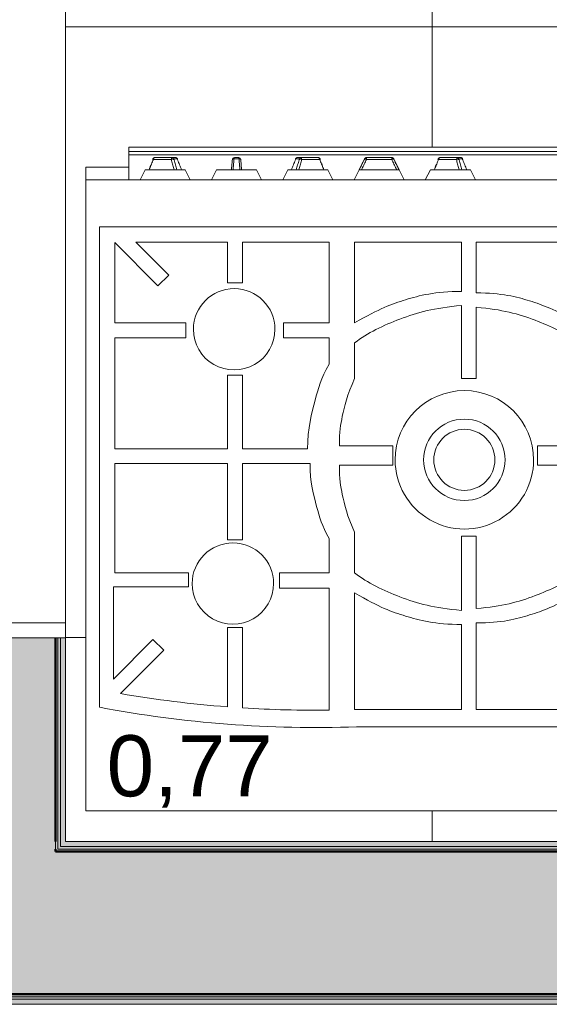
# Model space of a CAD drawing. Header units: metres. Extents: x -14 to 13.9, y -18.2 to 7.6.
# Tile 175 of 195: x -6.059 to -5.539, y -18.235 to -17.268. Entities that reach past the tile are written whole.
import ezdxf

# ---------------------------------------------------------------- set-up
doc = ezdxf.new("R2010")
doc.units = ezdxf.units.M
for name, color, linetype, lineweight in [('A-FLOR-PATT', 7, 'Continuous', 5), ('A-GLAZ', 7, 'Continuous', 5), ('A-WALL', 7, 'Continuous', 5), ('A-WALL-PATT', 7, 'Continuous', 50), ('G-ANNO-TEXT', 7, 'Continuous', 9), ('G-IMPT', 7, 'Continuous', 5), ('I-WALL', 7, 'Continuous', 5), ('Q-SPCQ', 7, 'Continuous', 5)]:
    doc.layers.add(name, color=color, linetype=linetype, lineweight=lineweight)
doc.styles.add('Arial', font='arial.ttf', dxfattribs={"height": 0.06})

# ---------------------------------------------------------------- blocks, each defined once
blk = doc.blocks.new('JANELA DE CORRE_HUMANIZADO2')
at = {"layer": 'A-GLAZ'}
for p, q in [((-0.6, 0.08), (0.6, 0.08)), ((0.6, 0.08), (0.6, -0.08))]:
    blk.add_line(p, q, dxfattribs=at)
at = {"layer": 'A-GLAZ', "lineweight": 15}
for p, q in [((0.585, -0.08), (0.585, 0.08)), ((0.6, -0.08), (0.6, 0.08))]:
    blk.add_line(p, q, dxfattribs=at)
blk = doc.blocks.new('Fogão - fogao_industrial_dwg_manipulo-2252394-TERREO HUMANIZADO')
at = {"layer": 'G-IMPT', "color": 253, "true_color": 0xaaaaaa}
for p, q in [((-0.31258, -0.32), (-0.3175, -0.31)), ((-0.26826, -0.31), (-0.27318, -0.32)), ((-0.31258, -0.32), (-0.30953, -0.32)), ((-0.30899, -0.32), (-0.30421, -0.32)), ((-0.30352, -0.32), (-0.3044, -0.32)), ((-0.27318, -0.32), (-0.30275, -0.32)), ((-0.30116, -0.33088), (-0.30458, -0.33088)), ((-0.30312, -0.332), (-0.30012, -0.332)), ((-0.30312, -0.332), (-0.30012, -0.332)), ((-0.30065, -0.33017), (-0.30136, -0.33017)), ((-0.28264, -0.332), (-0.30012, -0.332)), ((-0.28264, -0.332), (-0.30012, -0.332)), ((-0.29872, -0.33017), (-0.2996, -0.33017)), ((-0.29872, -0.33017), (-0.28123, -0.33017)), ((-0.28069, -0.32967), (-0.28117, -0.33088))]:
    blk.add_line(p, q, dxfattribs=at)
at = {"layer": 'G-IMPT', "color": 253, "true_color": 0xaaaaaa, "flags": 128}
for points in [[(-0.30899, -0.32), (-0.3085, -0.32121), (-0.30801, -0.32242), (-0.30752, -0.32363), (-0.30703, -0.32484), (-0.30654, -0.32605), (-0.30605, -0.32726), (-0.30556, -0.32846), (-0.30507, -0.32967), (-0.30458, -0.33088)], [(-0.30116, -0.33088), (-0.3015, -0.32967), (-0.30184, -0.32846), (-0.30218, -0.32726), (-0.30252, -0.32605), (-0.30286, -0.32484), (-0.3032, -0.32363), (-0.30353, -0.32242), (-0.30387, -0.32121), (-0.30421, -0.32)], [(-0.30157, -0.32), (-0.30126, -0.32113), (-0.30094, -0.32226), (-0.30062, -0.32339), (-0.3003, -0.32452), (-0.29999, -0.32565), (-0.29967, -0.32678), (-0.29935, -0.32791), (-0.29903, -0.32904), (-0.29872, -0.33017)], [(-0.28123, -0.33017), (-0.28077, -0.32904), (-0.28032, -0.32791), (-0.27986, -0.32678), (-0.2794, -0.32565), (-0.27894, -0.32452), (-0.27849, -0.32339), (-0.27803, -0.32226), (-0.27757, -0.32113), (-0.27711, -0.32)], [(-0.27798, -0.32298), (-0.27824, -0.32363), (-0.27873, -0.32484)], [(-0.30312, -0.332), (-0.30323, -0.332), (-0.30334, -0.33199), (-0.30346, -0.33197), (-0.30356, -0.33195), (-0.30367, -0.33192), (-0.30377, -0.33189), (-0.30387, -0.33185), (-0.30397, -0.33181), (-0.30406, -0.33177), (-0.30415, -0.33172), (-0.30423, -0.33166), (-0.3043, -0.33161), (-0.30438, -0.33155), (-0.30445, -0.3315), (-0.30451, -0.33144), (-0.30457, -0.33138), (-0.30462, -0.33132), (-0.30468, -0.33126), (-0.30472, -0.33119), (-0.30477, -0.33113), (-0.30481, -0.33107), (-0.30485, -0.33101), (-0.30488, -0.33095), (-0.30491, -0.33089), (-0.30494, -0.33083), (-0.30497, -0.33077), (-0.30498, -0.33073)], [(-0.30012, -0.332), (-0.30053, -0.332), (-0.30092, -0.332), (-0.3013, -0.332), (-0.30166, -0.332), (-0.30201, -0.332), (-0.30235, -0.332), (-0.30267, -0.332), (-0.30298, -0.332), (-0.30312, -0.332)], [(-0.28484, -0.332), (-0.28446, -0.332), (-0.2841, -0.332), (-0.28374, -0.332), (-0.28341, -0.332), (-0.28309, -0.332), (-0.28278, -0.332), (-0.28264, -0.332)], [(-0.28078, -0.33073), (-0.2808, -0.33079), (-0.28083, -0.33085), (-0.28086, -0.33091), (-0.28089, -0.33097), (-0.28093, -0.33103), (-0.28096, -0.33109), (-0.28101, -0.33115), (-0.28105, -0.33122), (-0.2811, -0.33128), (-0.28115, -0.33134), (-0.28121, -0.3314), (-0.28127, -0.33146), (-0.28134, -0.33152), (-0.28141, -0.33157), (-0.28148, -0.33163), (-0.28156, -0.33168), (-0.28164, -0.33173), (-0.28173, -0.33178), (-0.28182, -0.33183), (-0.28192, -0.33187), (-0.28202, -0.3319), (-0.28213, -0.33193), (-0.28223, -0.33196), (-0.28234, -0.33198), (-0.28245, -0.33199), (-0.28257, -0.332), (-0.28264, -0.332)]]:
    blk.add_lwpolyline(points, dxfattribs=at)
at = {"layer": 'G-IMPT', "color": 253, "true_color": 0xaaaaaa}
for centre, ratio, start_param, end_param in [((-0.30312, -0.33), 0.816322, 2.02838, 3.141593), ((-0.30312, -0.33), 0.707107, 2.062674, 2.399828), ((-0.30012, -0.33), 0.577597, 2.02838, 3.141593), ((-0.30012, -0.33), 0.707107, 3.141593, 4.625123), ((-0.28264, -0.33), 0.707107, 3.141593, 4.625123), ((-0.28264, -0.33), 0.816322, 3.141593, 4.254805)]:
    blk.add_ellipse(centre, major_axis=(0, 0.002), ratio=ratio, start_param=start_param, end_param=end_param, dxfattribs=at)
for points in [[(-0.30931, -0.32), (-0.3093, -0.32), (-0.30919, -0.32), (-0.30899, -0.32)], [(-0.30421, -0.32), (-0.30371, -0.32), (-0.30324, -0.32), (-0.3028, -0.32)], [(-0.30116, -0.33088), (-0.30091, -0.33088), (-0.30033, -0.33082), (-0.29943, -0.33056), (-0.29892, -0.33031), (-0.29872, -0.33017)], [(-0.28123, -0.33017), (-0.28104, -0.33031), (-0.28077, -0.33056), (-0.28075, -0.33082), (-0.281, -0.33088), (-0.28117, -0.33088)]]:
    blk.add_open_spline(points, degree=3, dxfattribs=at)
blk = doc.blocks.new('Fogão - fogao_industrial_dwg_manipulo-V1-TERREO HUMANIZADO')
at = {"layer": 'G-IMPT', "color": 253, "true_color": 0xaaaaaa}
for p, q in [((0.21242, -0.32), (0.2075, -0.31)), ((0.25674, -0.31), (0.25182, -0.32)), ((0.21242, -0.32), (0.22778, -0.32)), ((0.22789, -0.32), (0.22867, -0.32)), ((0.22874, -0.32), (0.2355, -0.32)), ((0.23635, -0.32), (0.23557, -0.32)), ((0.25182, -0.32), (0.23644, -0.32)), ((0.23454, -0.33088), (0.2297, -0.33088)), ((0.23, -0.332), (0.23424, -0.332)), ((0.23, -0.332), (0.23424, -0.332))]:
    blk.add_line(p, q, dxfattribs=at)
at = {"layer": 'G-IMPT', "color": 253, "true_color": 0xaaaaaa, "flags": 128}
for points in [[(0.22801, -0.33017), (0.22791, -0.32904), (0.22781, -0.32791), (0.22771, -0.32678), (0.22762, -0.32565), (0.22752, -0.32452), (0.22742, -0.32339), (0.22732, -0.32226), (0.22722, -0.32113), (0.22712, -0.32)], [(0.22712, -0.32), (0.22722, -0.32113), (0.22732, -0.32226), (0.22742, -0.32339), (0.22752, -0.32452), (0.22762, -0.32565), (0.22771, -0.32678), (0.22781, -0.32791), (0.22791, -0.32904), (0.22801, -0.33017)], [(0.22874, -0.32), (0.22885, -0.32121), (0.22896, -0.32242), (0.22906, -0.32363), (0.22917, -0.32484), (0.22927, -0.32605), (0.22938, -0.32726), (0.22949, -0.32846), (0.22959, -0.32967), (0.2297, -0.33088)], [(0.23454, -0.33088), (0.23465, -0.32967), (0.23475, -0.32846), (0.23486, -0.32726), (0.23497, -0.32605), (0.23507, -0.32484), (0.23518, -0.32363), (0.23529, -0.32242), (0.23539, -0.32121), (0.2355, -0.32)], [(0.23712, -0.32), (0.23702, -0.32113), (0.23692, -0.32226), (0.23682, -0.32339), (0.23673, -0.32452), (0.23663, -0.32565), (0.23653, -0.32678), (0.23643, -0.32791), (0.23633, -0.32904), (0.23623, -0.33017)], [(0.23623, -0.33017), (0.23633, -0.32904), (0.23643, -0.32791), (0.23653, -0.32678), (0.23663, -0.32565), (0.23673, -0.32452), (0.23682, -0.32339), (0.23692, -0.32226), (0.23702, -0.32113), (0.23712, -0.32)], [(0.23424, -0.332), (0.23374, -0.332), (0.23324, -0.332), (0.23274, -0.332), (0.23224, -0.332), (0.23174, -0.332), (0.23124, -0.332), (0.23074, -0.332), (0.23024, -0.332), (0.23, -0.332)], [(0.23, -0.332), (0.2305, -0.332), (0.231, -0.332)], [(0.233, -0.332), (0.2335, -0.332), (0.234, -0.332), (0.23424, -0.332)]]:
    blk.add_lwpolyline(points, dxfattribs=at)
at = {"layer": 'G-IMPT', "color": 253, "true_color": 0xaaaaaa}
for centre, start, end in [((0.23, -0.33), 185, 270), ((0.23, -0.33), 185, 270), ((0.23424, -0.33), 270, 355), ((0.23424, -0.33), 270, 355)]:
    blk.add_arc(centre, 0.002, start, end, dxfattribs=at)
for centre, start_param, end_param in [((0.23, -0.33), 2.02838, 2.584986), ((0.23424, -0.33), 3.698199, 4.254805)]:
    blk.add_ellipse(centre, major_axis=(0, 0.002), ratio=0.168805, start_param=start_param, end_param=end_param, dxfattribs=at)
for points in [[(0.22755, -0.32), (0.22782, -0.32), (0.22822, -0.32), (0.22874, -0.32)], [(0.2355, -0.32), (0.23604, -0.32), (0.23644, -0.32), (0.23671, -0.32)], [(0.22825, -0.33054), (0.22811, -0.33043), (0.22802, -0.33031), (0.22801, -0.33017)], [(0.22801, -0.33017), (0.22802, -0.33031), (0.22819, -0.33056), (0.22882, -0.33082), (0.2294, -0.33088), (0.2297, -0.33088)], [(0.2297, -0.33088), (0.2294, -0.33088), (0.22911, -0.33085), (0.22886, -0.33079)], [(0.23454, -0.33088), (0.23484, -0.33088), (0.23543, -0.33082), (0.23605, -0.33056), (0.23622, -0.33031), (0.23623, -0.33017)], [(0.23538, -0.33079), (0.23513, -0.33085), (0.23484, -0.33088), (0.23454, -0.33088)], [(0.23623, -0.33017), (0.23622, -0.33031), (0.23614, -0.33043), (0.23599, -0.33054)]]:
    blk.add_open_spline(points, degree=3, dxfattribs=at)
blk = doc.blocks.new('Fogão - fogao_industrial_dwg_manipulo-V2-TERREO HUMANIZADO')
at = {"layer": 'G-IMPT', "color": 253, "true_color": 0xaaaaaa}
for p, q in [((0.14242, -0.32), (0.1375, -0.31)), ((0.18674, -0.31), (0.18182, -0.32)), ((0.14242, -0.32), (0.17265, -0.32)), ((0.17276, -0.32), (0.17364, -0.32)), ((0.17345, -0.32), (0.17823, -0.32)), ((0.18182, -0.32), (0.17876, -0.32)), ((0.15042, -0.33088), (0.14993, -0.32967)), ((0.15047, -0.33017), (0.16796, -0.33017)), ((0.16937, -0.332), (0.15188, -0.332)), ((0.16937, -0.332), (0.15188, -0.332)), ((0.16885, -0.33017), (0.16796, -0.33017)), ((0.16937, -0.332), (0.17236, -0.332)), ((0.16937, -0.332), (0.17236, -0.332)), ((0.1706, -0.33017), (0.16989, -0.33017)), ((0.17383, -0.33088), (0.1704, -0.33088))]:
    blk.add_line(p, q, dxfattribs=at)
at = {"layer": 'G-IMPT', "color": 253, "true_color": 0xaaaaaa, "flags": 128}
for points in [[(0.14636, -0.32), (0.14681, -0.32113), (0.14727, -0.32226), (0.14773, -0.32339), (0.14819, -0.32452), (0.14864, -0.32565), (0.1491, -0.32678), (0.14956, -0.32791), (0.15001, -0.32904), (0.15047, -0.33017)], [(0.14846, -0.32605), (0.14797, -0.32484), (0.14769, -0.32414)], [(0.16796, -0.33017), (0.16827, -0.32904), (0.16859, -0.32791), (0.16891, -0.32678), (0.16923, -0.32565), (0.16954, -0.32452), (0.16986, -0.32339), (0.17018, -0.32226), (0.1705, -0.32113), (0.17081, -0.32)], [(0.17345, -0.32), (0.17312, -0.32121), (0.17278, -0.32242), (0.17244, -0.32363), (0.1721, -0.32484), (0.17176, -0.32605), (0.17142, -0.32726), (0.17108, -0.32846), (0.17074, -0.32967), (0.1704, -0.33088)], [(0.17383, -0.33088), (0.17431, -0.32967), (0.1748, -0.32846), (0.17529, -0.32726), (0.17578, -0.32605), (0.17627, -0.32484), (0.17676, -0.32363), (0.17725, -0.32242), (0.17774, -0.32121), (0.17823, -0.32)], [(0.15188, -0.332), (0.15177, -0.332), (0.15166, -0.33199), (0.15154, -0.33197), (0.15144, -0.33195), (0.15133, -0.33192), (0.15123, -0.33189), (0.15113, -0.33185), (0.15103, -0.33181), (0.15094, -0.33177), (0.15085, -0.33172), (0.15077, -0.33166), (0.1507, -0.33161), (0.15062, -0.33155), (0.15055, -0.3315), (0.15049, -0.33144), (0.15043, -0.33138), (0.15038, -0.33132), (0.15032, -0.33126), (0.15028, -0.33119), (0.15023, -0.33113), (0.15019, -0.33107), (0.15015, -0.33101), (0.15012, -0.33095), (0.15009, -0.33089), (0.15006, -0.33083), (0.15003, -0.33077), (0.15002, -0.33073)], [(0.15188, -0.332), (0.15218, -0.332), (0.15249, -0.332), (0.15282, -0.332), (0.15317, -0.332), (0.15352, -0.332), (0.1539, -0.332)], [(0.17236, -0.332), (0.17206, -0.332), (0.17175, -0.332), (0.17142, -0.332), (0.17108, -0.332), (0.17072, -0.332), (0.17034, -0.332), (0.16996, -0.332), (0.16956, -0.332), (0.16937, -0.332)], [(0.17422, -0.33073), (0.1742, -0.33079), (0.17417, -0.33085), (0.17414, -0.33091), (0.17411, -0.33097), (0.17407, -0.33103), (0.17404, -0.33109), (0.17399, -0.33115), (0.17395, -0.33122), (0.1739, -0.33128), (0.17385, -0.33134), (0.17379, -0.3314), (0.17373, -0.33146), (0.17366, -0.33152), (0.17359, -0.33157), (0.17352, -0.33163), (0.17344, -0.33168), (0.17336, -0.33173), (0.17327, -0.33178), (0.17318, -0.33183), (0.17308, -0.33187), (0.17298, -0.3319), (0.17287, -0.33193), (0.17277, -0.33196), (0.17266, -0.33198), (0.17255, -0.33199), (0.17243, -0.332), (0.17236, -0.332)]]:
    blk.add_lwpolyline(points, dxfattribs=at)
at = {"layer": 'G-IMPT', "color": 253, "true_color": 0xaaaaaa}
for centre, ratio, start_param, end_param in [((0.15188, -0.33), 0.816322, 2.02838, 3.141593), ((0.15188, -0.33), 0.707107, 1.658063, 3.141593), ((0.16937, -0.33), 0.707107, 1.658063, 3.141593), ((0.16937, -0.33), 0.577597, 3.141593, 4.254805), ((0.17236, -0.33), 0.816322, 3.141593, 4.254805), ((0.17236, -0.33), 0.707107, 3.883358, 4.220507)]:
    blk.add_ellipse(centre, major_axis=(0, 0.002), ratio=ratio, start_param=start_param, end_param=end_param, dxfattribs=at)
for points in [[(0.17207, -0.32), (0.17251, -0.32), (0.17297, -0.32), (0.17345, -0.32)], [(0.17823, -0.32), (0.17843, -0.32), (0.17853, -0.32), (0.17855, -0.32)], [(0.15042, -0.33088), (0.15024, -0.33088), (0.14999, -0.33082), (0.15001, -0.33056), (0.15028, -0.33031), (0.15047, -0.33017)], [(0.16796, -0.33017), (0.16816, -0.33031), (0.16867, -0.33056), (0.16958, -0.33082), (0.17015, -0.33088), (0.1704, -0.33088)]]:
    blk.add_open_spline(points, degree=3, dxfattribs=at)
blk = doc.blocks.new('Fogão - fogao_industrial_dwg_manipulo-V3-TERREO HUMANIZADO')
at = {"layer": 'G-IMPT', "color": 253, "true_color": 0xaaaaaa}
for p, q in [((0.07242, -0.32), (0.0675, -0.31)), ((0.11674, -0.31), (0.11182, -0.32)), ((0.07778, -0.33088), (0.07242, -0.32)), ((0.11182, -0.32), (0.07242, -0.32)), ((0.07242, -0.32), (0.07271, -0.32)), ((0.11182, -0.32), (0.10646, -0.33088)), ((0.11182, -0.32), (0.11153, -0.32)), ((0.07799, -0.33088), (0.07778, -0.33088)), ((0.07958, -0.332), (0.07976, -0.332)), ((0.07976, -0.332), (0.07976, -0.33017)), ((0.07976, -0.33017), (0.10448, -0.33017)), ((0.10448, -0.332), (0.07976, -0.332)), ((0.10448, -0.332), (0.07976, -0.332)), ((0.10448, -0.33017), (0.10448, -0.332)), ((0.10448, -0.332), (0.10466, -0.332)), ((0.10646, -0.33088), (0.10625, -0.33088))]:
    blk.add_line(p, q, dxfattribs=at)
at = {"layer": 'G-IMPT', "color": 253, "true_color": 0xaaaaaa, "flags": 128}
for points in [[(0.07271, -0.32), (0.0733, -0.32121), (0.07389, -0.32242), (0.07447, -0.32363), (0.07506, -0.32484), (0.07564, -0.32605), (0.07623, -0.32726), (0.07682, -0.32846), (0.0774, -0.32967), (0.07799, -0.33088)], [(0.07799, -0.33088), (0.0774, -0.32967), (0.07682, -0.32846), (0.07623, -0.32726), (0.07564, -0.32605), (0.07506, -0.32484), (0.07447, -0.32363), (0.07389, -0.32242), (0.0733, -0.32121), (0.07271, -0.32)], [(0.07483, -0.32), (0.07537, -0.32113), (0.07592, -0.32226), (0.07647, -0.32339), (0.07702, -0.32452), (0.07757, -0.32565), (0.07811, -0.32678), (0.07866, -0.32791), (0.07921, -0.32904), (0.07976, -0.33017)], [(0.10448, -0.33017), (0.10503, -0.32904), (0.10558, -0.32791), (0.10613, -0.32678), (0.10668, -0.32565), (0.10722, -0.32452), (0.10777, -0.32339), (0.10832, -0.32226), (0.10887, -0.32113), (0.10942, -0.32)], [(0.10625, -0.33088), (0.10684, -0.32967), (0.10743, -0.32846), (0.10801, -0.32726), (0.1086, -0.32605), (0.10918, -0.32484), (0.10977, -0.32363), (0.11035, -0.32242), (0.11094, -0.32121), (0.11153, -0.32)], [(0.11153, -0.32), (0.11094, -0.32121), (0.11035, -0.32242), (0.10977, -0.32363), (0.10918, -0.32484), (0.1086, -0.32605), (0.10801, -0.32726), (0.10743, -0.32846), (0.10684, -0.32967), (0.10625, -0.33088)], [(0.07778, -0.33088), (0.07782, -0.33095), (0.07786, -0.33102), (0.0779, -0.33109), (0.07795, -0.33116), (0.07799, -0.33122), (0.07804, -0.33128), (0.0781, -0.33135), (0.07815, -0.3314), (0.07821, -0.33146), (0.07827, -0.33151), (0.07833, -0.33156), (0.07839, -0.33161), (0.07846, -0.33166), (0.07853, -0.3317), (0.07859, -0.33174), (0.07867, -0.33178), (0.07874, -0.33182), (0.07881, -0.33185), (0.07888, -0.33188), (0.07896, -0.3319), (0.07904, -0.33193), (0.07911, -0.33195), (0.07919, -0.33196), (0.07927, -0.33198), (0.07935, -0.33199), (0.07943, -0.33199), (0.07951, -0.332), (0.07958, -0.332)], [(0.07976, -0.332), (0.07968, -0.332), (0.07963, -0.332), (0.07959, -0.332), (0.07958, -0.332)], [(0.07958, -0.332), (0.07959, -0.332), (0.07962, -0.332), (0.07967, -0.332), (0.07974, -0.332), (0.07976, -0.332)], [(0.10448, -0.332), (0.10456, -0.332), (0.10461, -0.332), (0.10465, -0.332), (0.10466, -0.332)], [(0.10466, -0.332), (0.10465, -0.332), (0.10462, -0.332), (0.10457, -0.332), (0.1045, -0.332), (0.10448, -0.332)], [(0.10466, -0.332), (0.10474, -0.332), (0.10482, -0.33199), (0.1049, -0.33199), (0.10498, -0.33197), (0.10506, -0.33196), (0.10514, -0.33194), (0.10522, -0.33192), (0.10529, -0.3319), (0.10537, -0.33187), (0.10544, -0.33184), (0.10552, -0.33181), (0.10559, -0.33177), (0.10566, -0.33174), (0.10573, -0.33169), (0.10579, -0.33165), (0.10586, -0.3316), (0.10592, -0.33156), (0.10598, -0.3315), (0.10604, -0.33145), (0.1061, -0.33139), (0.10615, -0.33133), (0.10621, -0.33127), (0.10626, -0.33121), (0.1063, -0.33115), (0.10635, -0.33108), (0.10639, -0.33101), (0.10643, -0.33094), (0.10646, -0.33088)]]:
    blk.add_lwpolyline(points, dxfattribs=at)
at = {"layer": 'G-IMPT', "color": 253, "true_color": 0xaaaaaa}
for centre, start_param, end_param in [((0.07976, -0.33), 2.02838, 3.141593), ((0.07976, -0.33), 2.02838, 3.141593), ((0.10448, -0.33), 3.141593, 4.254805), ((0.10448, -0.33), 3.141593, 4.254805)]:
    blk.add_ellipse(centre, major_axis=(0, 0.002), ratio=0.98565, start_param=start_param, end_param=end_param, dxfattribs=at)
for points in [[(0.07271, -0.32), (0.07289, -0.32), (0.07315, -0.32), (0.0735, -0.32)], [(0.07799, -0.33088), (0.07804, -0.33088), (0.07827, -0.33082), (0.07893, -0.33056), (0.07948, -0.33031), (0.07976, -0.33017)], [(0.07832, -0.33079), (0.07816, -0.33085), (0.07804, -0.33088), (0.07799, -0.33088)], [(0.07976, -0.33017), (0.07948, -0.33031), (0.0792, -0.33043), (0.07896, -0.33054)], [(0.10448, -0.33017), (0.10476, -0.33031), (0.10531, -0.33056), (0.10597, -0.33082), (0.1062, -0.33088), (0.10625, -0.33088)], [(0.10528, -0.33054), (0.10504, -0.33043), (0.10476, -0.33031), (0.10448, -0.33017)], [(0.10625, -0.33088), (0.1062, -0.33088), (0.10609, -0.33085), (0.10592, -0.33079)]]:
    blk.add_open_spline(points, degree=3, dxfattribs=at)
blk = doc.blocks.new('Fogão - fogao_industrial_dwg_manipulo-V4-TERREO HUMANIZADO')
at = {"layer": 'G-IMPT', "color": 253, "true_color": 0xaaaaaa}
for p, q in [((0.00242, -0.32), (-0.0025, -0.31)), ((0.04674, -0.31), (0.04182, -0.32)), ((0.00242, -0.32), (0.00547, -0.32)), ((0.00601, -0.32), (0.01079, -0.32)), ((0.01148, -0.32), (0.01058, -0.32)), ((0.04182, -0.32), (0.01225, -0.32)), ((0.01384, -0.33088), (0.01042, -0.33088)), ((0.01188, -0.332), (0.01488, -0.332)), ((0.01188, -0.332), (0.01488, -0.332)), ((0.01435, -0.33017), (0.01364, -0.33017)), ((0.03236, -0.332), (0.01488, -0.332)), ((0.03236, -0.332), (0.01488, -0.332)), ((0.01628, -0.33017), (0.0154, -0.33017)), ((0.01628, -0.33017), (0.03377, -0.33017)), ((0.03431, -0.32967), (0.03383, -0.33088))]:
    blk.add_line(p, q, dxfattribs=at)
at = {"layer": 'G-IMPT', "color": 253, "true_color": 0xaaaaaa, "flags": 128}
for points in [[(0.00601, -0.32), (0.0065, -0.32121), (0.00699, -0.32242), (0.00748, -0.32363), (0.00797, -0.32484), (0.00846, -0.32605), (0.00895, -0.32726), (0.00944, -0.32846), (0.00993, -0.32967), (0.01042, -0.33088)], [(0.01384, -0.33088), (0.0135, -0.32967), (0.01316, -0.32846), (0.01282, -0.32726), (0.01248, -0.32605), (0.01214, -0.32484), (0.0118, -0.32363), (0.01147, -0.32242), (0.01113, -0.32121), (0.01079, -0.32)], [(0.01343, -0.32), (0.01374, -0.32113), (0.01406, -0.32226), (0.01438, -0.32339), (0.0147, -0.32452), (0.01501, -0.32565), (0.01533, -0.32678), (0.01565, -0.32791), (0.01597, -0.32904), (0.01628, -0.33017)], [(0.03377, -0.33017), (0.03423, -0.32904), (0.03468, -0.32791), (0.03514, -0.32678), (0.0356, -0.32565), (0.03606, -0.32452), (0.03651, -0.32339), (0.03697, -0.32226), (0.03743, -0.32113), (0.03789, -0.32)], [(0.03702, -0.32298), (0.03676, -0.32363), (0.03627, -0.32484)], [(0.01188, -0.332), (0.01177, -0.332), (0.01166, -0.33199), (0.01154, -0.33197), (0.01144, -0.33195), (0.01133, -0.33192), (0.01123, -0.33189), (0.01113, -0.33185), (0.01103, -0.33181), (0.01094, -0.33177), (0.01085, -0.33172), (0.01077, -0.33166), (0.0107, -0.33161), (0.01062, -0.33155), (0.01055, -0.3315), (0.01049, -0.33144), (0.01043, -0.33138), (0.01038, -0.33132), (0.01032, -0.33126), (0.01028, -0.33119), (0.01023, -0.33113), (0.01019, -0.33107), (0.01015, -0.33101), (0.01012, -0.33095), (0.01009, -0.33089), (0.01006, -0.33083), (0.01003, -0.33077), (0.01002, -0.33073)], [(0.01488, -0.332), (0.01447, -0.332), (0.01408, -0.332), (0.0137, -0.332), (0.01334, -0.332), (0.01299, -0.332), (0.01265, -0.332), (0.01233, -0.332), (0.01202, -0.332), (0.01188, -0.332)], [(0.03016, -0.332), (0.03054, -0.332), (0.0309, -0.332), (0.03126, -0.332), (0.03159, -0.332), (0.03191, -0.332), (0.03222, -0.332), (0.03236, -0.332)], [(0.03422, -0.33073), (0.0342, -0.33079), (0.03417, -0.33085), (0.03414, -0.33091), (0.03411, -0.33097), (0.03407, -0.33103), (0.03404, -0.33109), (0.03399, -0.33115), (0.03395, -0.33122), (0.0339, -0.33128), (0.03385, -0.33134), (0.03379, -0.3314), (0.03373, -0.33146), (0.03366, -0.33152), (0.03359, -0.33157), (0.03352, -0.33163), (0.03344, -0.33168), (0.03336, -0.33173), (0.03327, -0.33178), (0.03318, -0.33183), (0.03308, -0.33187), (0.03298, -0.3319), (0.03287, -0.33193), (0.03277, -0.33196), (0.03266, -0.33198), (0.03255, -0.33199), (0.03243, -0.332), (0.03236, -0.332)]]:
    blk.add_lwpolyline(points, dxfattribs=at)
at = {"layer": 'G-IMPT', "color": 253, "true_color": 0xaaaaaa}
for centre, ratio, start_param, end_param in [((0.01188, -0.33), 0.816322, 2.02838, 3.141593), ((0.01188, -0.33), 0.707107, 2.062674, 2.399828), ((0.01488, -0.33), 0.577597, 2.02838, 3.141593), ((0.01488, -0.33), 0.707107, 3.141593, 4.625123), ((0.03236, -0.33), 0.707107, 3.141593, 4.625123), ((0.03236, -0.33), 0.816322, 3.141593, 4.254805)]:
    blk.add_ellipse(centre, major_axis=(0, 0.002), ratio=ratio, start_param=start_param, end_param=end_param, dxfattribs=at)
for points in [[(0.00569, -0.32), (0.0057, -0.32), (0.00581, -0.32), (0.00601, -0.32)], [(0.01079, -0.32), (0.01129, -0.32), (0.01176, -0.32), (0.0122, -0.32)], [(0.01384, -0.33088), (0.01409, -0.33088), (0.01467, -0.33082), (0.01557, -0.33056), (0.01608, -0.33031), (0.01628, -0.33017)], [(0.03377, -0.33017), (0.03396, -0.33031), (0.03423, -0.33056), (0.03425, -0.33082), (0.034, -0.33088), (0.03383, -0.33088)]]:
    blk.add_open_spline(points, degree=3, dxfattribs=at)
blk = doc.blocks.new('Fogão - Fogão 5 bocas-2252483-TERREO HUMANIZADO')
at = {"layer": 'Q-SPCQ', "color": 253, "true_color": 0xaaaaaa}
for p, q in [((0.38, 0.31), (-0.38, 0.31)), ((0.38, -0.31), (0.38, 0.31)), ((0.11427, 0.22729), (-0.09073, 0.22729)), ((-0.10333, 0.21031), (-0.00333, 0.21031)), ((-0.00333, 0.21031), (-0.00333, 0.12531)), ((0.01113, 0.12679), (0.01113, 0.21031)), ((0.01113, 0.21031), (0.11613, 0.21031)), ((0.11613, 0.21031), (0.11613, 0.09584)), ((0.14113, 0.09118), (0.14113, 0.21095)), ((0.22613, 0.20876), (0.22613, 0.12969)), ((0.24113, 0.12969), (0.24113, 0.20771)), ((0.36673, -0.26395), (0.36673, 0.20818)), ((0.34605, 0.19469), (0.30353, 0.15217)), ((0.31414, 0.14156), (0.35303, 0.18045)), ((0.35303, 0.18045), (0.35303, 0.08989)), ((0.30353, 0.15217), (0.31414, 0.14156)), ((0.22613, 0.12969), (0.24113, 0.12969)), ((-0.00333, 0.11118), (-0.00333, 0.04017)), ((0.01113, 0.04017), (0.01113, 0.11293)), ((0.18977, 0.09118), (0.14113, 0.09118)), ((0.18977, 0.07618), (0.18977, 0.09118)), ((0.35303, 0.08989), (0.27917, 0.08989)), ((0.27917, 0.08989), (0.27917, 0.07618)), ((0.11613, 0.07618), (0.11613, 0.03618)), ((0.14113, 0.04238), (0.14113, 0.07618)), ((0.14113, 0.07618), (0.18977, 0.07618)), ((0.27917, 0.07618), (0.35173, 0.07618)), ((0.35173, 0.07618), (0.35173, -0.03144)), ((-0.00333, 0.04017), (0.01113, 0.04017)), ((0.24113, 0.04356), (0.22613, 0.04356)), ((0.22613, 0.04356), (0.22613, -0.03144)), ((0.24113, -0.03144), (0.24113, 0.04356)), ((-0.06333, -0.02983), (-0.11834, -0.02983)), ((-0.06333, -0.04889), (-0.06333, -0.02983)), ((0.13113, -0.02983), (0.0785, -0.02983)), ((0.0785, -0.02983), (0.0785, -0.04889)), ((0.22613, -0.03144), (0.15995, -0.03144)), ((0.35173, -0.03144), (0.24113, -0.03144)), ((0.16235, -0.04572), (0.22613, -0.04572)), ((0.22613, -0.04572), (0.22613, -0.11808)), ((0.24113, -0.04572), (0.35173, -0.04572)), ((0.24113, -0.11808), (0.24113, -0.04572)), ((0.35173, -0.04572), (0.35173, -0.15477)), ((-0.11834, -0.04889), (-0.06333, -0.04889)), ((0.0785, -0.04889), (0.13113, -0.04889)), ((0.01113, -0.11491), (-0.00333, -0.11491)), ((-0.00333, -0.11491), (-0.00333, -0.18491)), ((0.01113, -0.18666), (0.01113, -0.11491)), ((0.11613, -0.11491), (0.11613, -0.14991)), ((0.22613, -0.11808), (0.24113, -0.11808)), ((0.14113, -0.15477), (0.14113, -0.12895)), ((0.18613, -0.15477), (0.14113, -0.15477)), ((0.18613, -0.16977), (0.18613, -0.15477)), ((0.35173, -0.15477), (0.28173, -0.15477)), ((0.28173, -0.15477), (0.28173, -0.16977)), ((0.11613, -0.16956), (0.11613, -0.24895)), ((0.14113, -0.24395), (0.14113, -0.16977)), ((0.14113, -0.16977), (0.18613, -0.16977)), ((0.28173, -0.16977), (0.35173, -0.16977)), ((0.35173, -0.16977), (0.35173, -0.2484)), ((-0.00333, -0.19904), (-0.00333, -0.24895)), ((0.01113, -0.24895), (0.01113, -0.20051)), ((0.24113, -0.20895), (0.22613, -0.20895)), ((0.22613, -0.20895), (0.22613, -0.24895)), ((0.24113, -0.24895), (0.24113, -0.20895)), ((0.30928, -0.20595), (0.29867, -0.21656)), ((0.35173, -0.2484), (0.30928, -0.20595)), ((0.29867, -0.21656), (0.33107, -0.24895)), ((-0.00333, -0.24895), (-0.10333, -0.24895)), ((0.11613, -0.24895), (0.01113, -0.24895)), ((0.14113, -0.24895), (0.14113, -0.24395)), ((0.22613, -0.24895), (0.14113, -0.24895)), ((0.33107, -0.24895), (0.24113, -0.24895)), ((-0.35759, -0.26395), (0.36673, -0.26395)), ((-0.38, -0.31), (0.38, -0.31)), ((0.33774, -0.31), (0.33774, -0.33454)), ((0.38, -0.31), (0.38, -0.3225)), ((0.38, -0.3225), (0.33774, -0.3225)), ((0.33774, -0.33454), (-0.34259, -0.33454)), ((-0.34259, -0.33808), (0.33774, -0.33808)), ((-0.34259, -0.33808), (0.33774, -0.33808)), ((0.33774, -0.33808), (0.33774, -0.33454)), ((0.33774, -0.34211), (0.33774, -0.33808)), ((-0.34422, -0.34211), (0.33774, -0.34211)), ((-0.34422, -0.34211), (0.33774, -0.34211)), ((-0.34259, -0.34211), (0.33774, -0.34211))]:
    blk.add_line(p, q, dxfattribs=at)
for centre, radius, start, end in [((0.15466, -0.91625), 1.14426, 79.31907, 92.02254), ((0.15466, -0.91823), 1.12926, 86.37139, 90.68654), ((0.15466, -0.91823), 1.12926, 80.24211, 85.60845), ((0.23567, 0.08661), 0.04, 360, 180), ((0.23567, 0.08661), 0.04, 180, 360), ((0.0084, -0.035), 0.068, 360, 180), ((0.0084, -0.035), 0.04, 0, 180), ((0.0084, -0.035), 0.03, 0, 180), ((0.0084, -0.035), 0.068, 180, 360), ((0.0084, -0.035), 0.04, 180, 360), ((0.0084, -0.035), 0.03, 180, 360), ((0.23442, -0.16328), 0.04, 360, 180), ((0.23442, -0.16328), 0.04, 180, 360)]:
    blk.add_arc(centre, radius, start, end, dxfattribs=at)
for points, knots in [([(0.11613, 0.09584), (0.09147, 0.11007), (0.06851, 0.11843), (0.03731, 0.12679), (0.01113, 0.12679)], [0, 0, 0, 0, 0.0887487, 0.1751126, 0.1751126, 0.1751126, 0.1751126]), ([(-0.00333, 0.12531), (-0.02826, 0.12531), (-0.05798, 0.11735), (-0.07985, 0.10939), (-0.10333, 0.09584)], [0, 0, 0, 0, 0.0863639, 0.1751126, 0.1751126, 0.1751126, 0.1751126]), ([(-0.10333, 0.07618), (-0.0918, 0.0854), (-0.05792, 0.1012), (-0.02907, 0.10893), (-0.00333, 0.11118)], [0, 0, 0, 0, 0.0896924, 0.1914993, 0.1914993, 0.1914993, 0.1914993]), ([(0.01113, 0.11293), (0.03815, 0.11057), (0.06844, 0.10245), (0.10402, 0.08586), (0.11613, 0.07618)], [0, 0, 0, 0, 0.1018069, 0.1914993, 0.1914993, 0.1914993, 0.1914993]), ([(0.15995, -0.03144), (0.15995, -0.01331), (0.15307, 0.01235), (0.1484, 0.02978), (0.14113, 0.04238)], [0, 0, 0, 0, 0.0686135, 0.1333144, 0.1333144, 0.1333144, 0.1333144]), ([(0.11613, 0.03618), (0.12356, 0.02025), (0.12889, -0.00286), (0.13113, -0.01556), (0.13113, -0.02983)], [0, 0, 0, 0, 0.0592694, 0.1149133, 0.1149133, 0.1149133, 0.1149133]), ([(0.14113, -0.12895), (0.14933, -0.11475), (0.1546, -0.09508), (0.16235, -0.06615), (0.16235, -0.04572)], [0, 0, 0, 0, 0.0647009, 0.1333144, 0.1333144, 0.1333144, 0.1333144]), ([(0.13113, -0.04889), (0.13113, -0.06316), (0.12889, -0.07586), (0.12356, -0.09897), (0.11613, -0.11491)], [0, 0, 0, 0, 0.0556438, 0.1149133, 0.1149133, 0.1149133, 0.1149133]), ([(-0.00333, -0.18491), (-0.02907, -0.18265), (-0.05792, -0.17492), (-0.0918, -0.15912), (-0.10333, -0.14991)], [0, 0, 0, 0, 0.1018069, 0.1914993, 0.1914993, 0.1914993, 0.1914993]), ([(0.11613, -0.14991), (0.10402, -0.15958), (0.06844, -0.17617), (0.03815, -0.18429), (0.01113, -0.18666)], [0, 0, 0, 0, 0.0896924, 0.1914993, 0.1914993, 0.1914993, 0.1914993]), ([(-0.10333, -0.16956), (-0.07985, -0.18311), (-0.05798, -0.19107), (-0.02826, -0.19904), (-0.00333, -0.19904)], [0, 0, 0, 0, 0.0887487, 0.1751126, 0.1751126, 0.1751126, 0.1751126]), ([(0.01113, -0.20051), (0.03731, -0.20051), (0.06851, -0.19215), (0.09147, -0.18379), (0.11613, -0.16956)], [0, 0, 0, 0, 0.0863639, 0.1751126, 0.1751126, 0.1751126, 0.1751126])]:
    blk.add_open_spline(points, degree=3, knots=knots, dxfattribs=at)
for name, p in [('Fogão - fogao_industrial_dwg_manipulo-V4-TERREO HUMANIZADO', (0, 0)), ('Fogão - fogao_industrial_dwg_manipulo-V3-TERREO HUMANIZADO', (0, 0)), ('Fogão - fogao_industrial_dwg_manipulo-V2-TERREO HUMANIZADO', (0, 0)), ('Fogão - fogao_industrial_dwg_manipulo-V1-TERREO HUMANIZADO', (0, 0)), ('Fogão - fogao_industrial_dwg_manipulo-2252394-TERREO HUMANIZADO', (0.595, 0))]:
    blk.add_blockref(name, p)

msp = doc.modelspace()

# ---------------------------------------------------------------- hatches: boundary and pattern name
at = {"layer": 'A-FLOR-PATT', "true_color": 0x808080}
h = msp.add_hatch(dxfattribs=at)
h.set_pattern_fill('FP_4', color=8, style=0, pattern_type=2)
h.set_pattern_definition([(0, (-2.654, -16.075), (0, 0.6), []), (90, (-2.654, -16.075), (-0.6, 4e-17), [])])
h.paths.add_polyline_path([(0.34641, -18.07504), (0.34641, -15.47504), (-1.02859, -15.47504), (-1.02859, -15.48504), (-1.22859, -15.48504), (-1.22859, -15.6374), (-2.02859, -15.6374), (-2.02859, -15.48504), (-2.22859, -15.48504), (-2.22859, -15.47504), (-3.38369, -15.47504), (-3.38335, -15.23504), (-3.37402, -14.39504), (-3.38369, -14.39504), (-3.38369, -14.27504), (-4.98359, -14.27504), (-4.98359, -14.39504), (-5.11359, -14.39504), (-5.11359, -14.37504), (-5.14359, -14.37504), (-5.14359, -11.39504), (-5.64369, -11.39504), (-5.64369, -12.29504), (-7.54369, -12.29504), (-7.54369, -12.89504), (-5.64369, -12.89504), (-5.64369, -13.79504), (-7.54369, -13.79504), (-7.54369, -13.90504), (-7.09169, -13.90504), (-7.09169, -13.91754), (-7.07369, -13.91754), (-7.07369, -14.55004), (-7.03235, -14.55004), (-7.03076, -14.54797), (-7.02869, -14.54638), (-7.02628, -14.54538), (-7.02369, -14.54504), (-7.0211, -14.54538), (-7.01869, -14.54638), (-7.01662, -14.54797), (-7.01503, -14.55004), (-7.01403, -14.55245), (-7.01369, -14.55504), (-7.01403, -14.55763), (-7.01503, -14.56004), (-7.01662, -14.56211), (-7.01869, -14.5637), (-7.0211, -14.5647), (-7.02369, -14.56504), (-7.02628, -14.5647), (-7.02869, -14.5637), (-7.03076, -14.56211), (-7.03235, -14.56004), (-7.07369, -14.56004), (-7.07369, -14.66004), (-7.03235, -14.66004), (-7.03076, -14.65797), (-7.02869, -14.65638), (-7.02628, -14.65538), (-7.02369, -14.65504), (-7.0211, -14.65538), (-7.01869, -14.65638), (-7.01662, -14.65797), (-7.01503, -14.66004), (-7.01403, -14.66245), (-7.01369, -14.66504), (-7.01403, -14.66763), (-7.01503, -14.67004), (-7.01662, -14.67211), (-7.01869, -14.6737), (-7.0211, -14.6747), (-7.02369, -14.67504), (-7.02628, -14.6747), (-7.02869, -14.6737), (-7.03076, -14.67211), (-7.03235, -14.67004), (-7.07369, -14.67004), (-7.07369, -15.30254), (-7.09169, -15.30254), (-7.09169, -15.31504), (-5.14359, -15.31504), (-5.14359, -15.25504), (-5.10433, -15.25504), (-5.10433, -15.23504), (-4.98359, -15.23504), (-4.98359, -15.47504), (-6.01359, -15.47504), (-6.01359, -18.07504), (-5.21359, -18.07504), (-5.21359, -17.57504), (-4.01359, -17.57504), (-4.01359, -18.07504), (-3.21369, -18.07504), (-3.21369, -17.27504), (-3.23369, -17.27504), (-3.23369, -16.40501), (-2.86369, -16.40501), (-2.86369, -16.43894), (-2.80089, -16.42837), (-2.70004, -16.42289), (-2.59696, -16.42949), (-2.50941, -16.44483), (-2.50777, -16.44267), (-2.50482, -16.44021), (-2.50156, -16.43872), (-2.50011, -16.43824), (-2.49557, -16.43824), (-2.49097, -16.43993), (-2.48848, -16.4418), (-2.48651, -16.44405), (-2.48486, -16.44727), (-2.48409, -16.45081), (-2.48426, -16.45443), (-2.4865, -16.46703), (-2.49179, -16.52242), (-2.49256, -16.52469), (-2.4987, -16.531), (-2.50463, -16.53111), (-2.51369, -16.52754), (-2.51369, -16.57504), (-2.29369, -16.57504), (-2.29369, -16.52754), (-2.2951, -16.52787), (-2.3035, -16.53102), (-2.30987, -16.5299), (-2.31482, -16.52501), (-2.31675, -16.51438), (-2.32213, -16.45757), (-2.32277, -16.45578), (-2.32334, -16.4532), (-2.32286, -16.44852), (-2.32121, -16.44468), (-2.31857, -16.44153), (-2.31638, -16.43994), (-2.31369, -16.43869), (-2.31055, -16.43803), (-2.30534, -16.43885), (-2.30194, -16.44057), (-2.29944, -16.4428), (-2.29685, -16.44483), (-2.20089, -16.42837), (-2.09942, -16.42292), (-1.99696, -16.42949), (-1.90941, -16.44483), (-1.90777, -16.44267), (-1.90482, -16.44021), (-1.90156, -16.43872), (-1.90011, -16.43824), (-1.89557, -16.43824), (-1.89097, -16.43993), (-1.88848, -16.4418), (-1.88651, -16.44405), (-1.88486, -16.44727), (-1.88409, -16.45081), (-1.88426, -16.45443), (-1.8865, -16.46703), (-1.89179, -16.52242), (-1.89256, -16.52469), (-1.8987, -16.531), (-1.90463, -16.53111), (-1.91369, -16.52754), (-1.91369, -16.57504), (-1.80369, -16.57504), (-1.79075, -16.57675), (-1.77869, -16.58174), (-1.76833, -16.58969), (-1.76039, -16.60004), (-1.75539, -16.6121), (-1.75369, -16.62504), (-1.7541, -17.42816), (-1.75539, -17.43798), (-1.76039, -17.45004), (-1.76833, -17.4604), (-1.77869, -17.46834), (-1.79075, -17.47334), (-1.80369, -17.47504), (-1.91369, -17.47504), (-1.91369, -17.52454), (-1.91269, -17.52438), (-1.90388, -17.52099), (-1.89864, -17.52115), (-1.89255, -17.5274), (-1.89103, -17.53363), (-1.88476, -17.59534), (-1.88406, -17.60064), (-1.88448, -17.6036), (-1.8857, -17.60674), (-1.88877, -17.61056), (-1.89097, -17.61215), (-1.89368, -17.6134), (-1.89663, -17.61406), (-1.90156, -17.61337), (-1.9051, -17.6117), (-1.90793, -17.60923), (-1.90956, -17.60708), (-2.00649, -17.62371), (-2.10733, -17.6292), (-2.21042, -17.62259), (-2.29792, -17.60726), (-2.29944, -17.60929), (-2.30255, -17.61191), (-2.30581, -17.61339), (-2.30833, -17.61392), (-2.31272, -17.61362), (-2.31532, -17.61271), (-2.3189, -17.61025), (-2.32121, -17.60741), (-2.32256, -17.60452), (-2.32327, -17.60064), (-2.32307, -17.59766), (-2.32087, -17.58505), (-2.31565, -17.53076), (-2.31431, -17.52631), (-2.30937, -17.52172), (-2.30274, -17.52097), (-2.29369, -17.52454), (-2.29369, -17.47504), (-2.51369, -17.47504), (-2.51369, -17.52454), (-2.51269, -17.52438), (-2.50388, -17.52099), (-2.49864, -17.52115), (-2.49255, -17.5274), (-2.49103, -17.53363), (-2.48476, -17.59534), (-2.48406, -17.60064), (-2.48448, -17.6036), (-2.4857, -17.60674), (-2.48877, -17.61056), (-2.49097, -17.61215), (-2.49368, -17.6134), (-2.49663, -17.61406), (-2.50156, -17.61337), (-2.5051, -17.6117), (-2.50793, -17.60923), (-2.51031, -17.60722), (-2.60649, -17.62371), (-2.70733, -17.6292), (-2.81042, -17.62259), (-2.86369, -17.61336), (-2.86369, -18.07504), (0.33956, -18.07504)])
h.paths.add_polyline_path([(-3.28342, -18.04507), (-3.94386, -18.04504), (-3.94374, -17.43349), (-3.28342, -17.43349), (-3.28342, -18.04504)])
h.paths.add_polyline_path([(-1.20759, -18.04504), (-1.20759, -17.23224), (-1.10599, -17.23224), (-1.10599, -17.18144), (0.21481, -17.18144), (0.21481, -17.23224), (0.31641, -17.23224), (0.31641, -18.04504), (-1.10599, -18.04504)])
h.paths.add_polyline_path([(-5.63234, -18.04503), (-5.99359, -18.04503), (-5.99359, -17.41254), (-5.95133, -17.41254), (-5.95133, -17.39295), (-5.27099, -17.39295), (-5.27099, -17.41254), (-5.23359, -17.41254), (-5.23359, -18.04503), (-5.62199, -18.04503)])
h.paths.add_polyline_path([(-4.61359, -17.79551), (-4.60841, -17.79483), (-4.60359, -17.79283), (-4.59945, -17.78965), (-4.59627, -17.78551), (-4.59427, -17.78069), (-4.59359, -17.77551), (-4.59427, -17.77034), (-4.59627, -17.76551), (-4.59945, -17.76137), (-4.60359, -17.75819), (-4.60841, -17.75619), (-4.61359, -17.75551), (-4.61876, -17.75619), (-4.62359, -17.75819), (-4.62773, -17.76137), (-4.63091, -17.76551), (-4.63291, -17.77034), (-4.63359, -17.77551), (-4.63291, -17.78069), (-4.63091, -17.78551), (-4.62773, -17.78965), (-4.62359, -17.79283), (-4.61876, -17.79483)])
h.paths.add_polyline_path([(-2.10369, -17.58801), (-2.00649, -17.58224), (-1.91328, -17.56539), (-1.91592, -17.53954), (-2.2919, -17.5398), (-2.29414, -17.56591), (-2.19959, -17.58247), (-2.18975, -17.58304)])
h.paths.add_polyline_path([(-2.70369, -17.58801), (-2.60649, -17.58224), (-2.51328, -17.56539), (-2.51592, -17.53954), (-2.86369, -17.53954), (-2.86369, -17.57124), (-2.79959, -17.58247), (-2.73174, -17.58639)])
h.paths.add_polyline_path([(-1.91592, -17.53492), (-1.91592, -17.53246), (-1.91599, -17.53363)])
h.paths.add_polyline_path([(-2.51592, -17.53492), (-2.51592, -17.53246), (-2.51599, -17.53363)])
h.paths.add_polyline_path([(-3.63507, -17.4188), (-3.94374, -17.4188), (-3.94374, -17.38058), (-3.90247, -17.38058), (-3.9005, -17.35328), (-3.8929, -17.34574), (-3.88423, -17.3458), (-3.87613, -17.35385), (-3.87476, -17.38058), (-3.28342, -17.38058), (-3.28342, -17.4188)])
h.paths.add_polyline_path([(-2.51608, -16.52013), (-2.51567, -16.51866), (-2.51601, -16.5188)])
h.paths.add_polyline_path([(-1.91608, -16.52013), (-1.91567, -16.51866), (-1.91601, -16.5188)])
h.paths.add_polyline_path([(-2.18975, -16.51254), (-1.91539, -16.51228), (-1.91432, -16.49843), (-1.91323, -16.48617), (-2.00908, -16.46954), (-2.10369, -16.46407), (-2.20089, -16.46984), (-2.29414, -16.48619), (-2.29146, -16.51254), (-2.19959, -16.51254)])
h.paths.add_polyline_path([(-2.79959, -16.51254), (-2.51539, -16.51228), (-2.51432, -16.49843), (-2.51323, -16.48617), (-2.60778, -16.46962), (-2.70369, -16.46407), (-2.80089, -16.46984), (-2.86369, -16.48084), (-2.86369, -16.51254), (-2.80089, -16.51254)])
h.paths.add_polyline_path([(-2.46125, -15.31504), (-2.23359, -15.31504), (-2.23359, -14.86304), (-2.22109, -14.86304), (-2.22109, -14.84504), (-1.58859, -14.84504), (-1.58859, -14.8037), (-1.59066, -14.80211), (-1.59225, -14.80004), (-1.59325, -14.79763), (-1.59359, -14.79504), (-1.59325, -14.79245), (-1.59225, -14.79004), (-1.59066, -14.78797), (-1.58859, -14.78638), (-1.58618, -14.78538), (-1.58359, -14.78504), (-1.581, -14.78538), (-1.57859, -14.78638), (-1.57652, -14.78797), (-1.57493, -14.79004), (-1.57393, -14.79245), (-1.57359, -14.79504), (-1.57393, -14.79763), (-1.57493, -14.80004), (-1.57652, -14.80211), (-1.57859, -14.8037), (-1.57859, -14.84504), (-1.47859, -14.84504), (-1.47859, -14.8037), (-1.48066, -14.80211), (-1.48225, -14.80004), (-1.48325, -14.79763), (-1.48359, -14.79504), (-1.48325, -14.79245), (-1.48225, -14.79004), (-1.48066, -14.78797), (-1.47859, -14.78638), (-1.47618, -14.78538), (-1.47359, -14.78504), (-1.471, -14.78538), (-1.46709, -14.78753), (-1.46652, -14.78797), (-1.46493, -14.79004), (-1.46393, -14.79245), (-1.46359, -14.79504), (-1.46393, -14.79763), (-1.46493, -14.80004), (-1.46709, -14.80255), (-1.46859, -14.8037), (-1.46859, -14.84504), (-0.83609, -14.84504), (-0.83609, -14.86304), (-0.82359, -14.86304), (-0.82359, -13.29504), (-2.72359, -13.29504), (-2.72359, -11.89504), (-0.82359, -11.89504), (-0.82359, -11.39504), (-3.22169, -11.39504), (-3.22169, -14.36504), (-3.22369, -14.36504), (-3.22369, -15.19394), (-2.4494, -15.19394), (-2.4494, -15.18394), (-2.4394, -15.18394), (-2.4394, -15.16394), (-2.47256, -15.15798), (-2.50625, -15.15798), (-2.5394, -15.16394), (-2.54622, -15.14447), (-2.50396, -15.13716), (-2.46109, -15.13857), (-2.4194, -15.14864), (-2.4194, -15.18394), (-2.4094, -15.18394), (-2.4094, -15.19394), (-2.36956, -15.19394), (-2.36956, -15.23394), (-2.40956, -15.23394), (-2.40956, -15.24394), (-2.41956, -15.24394), (-2.41956, -15.28034), (-2.46125, -15.29042), (-2.5064, -15.29143), (-2.54637, -15.28451), (-2.53956, -15.26504), (-2.50411, -15.271), (-2.47271, -15.271), (-2.43956, -15.26504), (-2.43956, -15.24394), (-2.44956, -15.24394), (-2.44956, -15.23394), (-3.22369, -15.23394), (-3.22369, -15.31504), (-2.47271, -15.31504)])
h.paths.add_polyline_path([(-5.86316, -15.29183), (-5.90603, -15.29042), (-5.94772, -15.28034), (-5.94772, -15.24394), (-5.95772, -15.24394), (-5.95772, -15.23394), (-5.99772, -15.23394), (-5.99772, -15.19394), (-5.95787, -15.19394), (-5.95787, -15.18394), (-5.94787, -15.18394), (-5.94787, -15.14864), (-5.90618, -15.13857), (-5.86103, -15.13755), (-5.82106, -15.14447), (-5.82787, -15.16394), (-5.86332, -15.15798), (-5.89472, -15.15798), (-5.92787, -15.16394), (-5.92787, -15.18394), (-5.91787, -15.18394), (-5.91787, -15.19394), (-5.11327, -15.19394), (-5.11327, -15.23394), (-5.91772, -15.23394), (-5.91772, -15.24394), (-5.92772, -15.24394), (-5.92772, -15.26504), (-5.89456, -15.271), (-5.86088, -15.271), (-5.82772, -15.26504), (-5.8209, -15.28451), (-5.86088, -15.29143)])
h.paths.add_polyline_path([(-1.24204, -13.70504), (-1.24204, -13.57004), (-1.24744, -13.57004), (-1.24744, -13.50004), (-1.24204, -13.50004), (-1.24204, -13.36504), (-0.89204, -13.36504), (-0.89204, -13.70504)])
h.paths.add_polyline_path([(-0.89204, -11.82526), (-1.24204, -11.82526), (-1.24204, -11.69026), (-1.24744, -11.69026), (-1.24744, -11.62026), (-1.24204, -11.62026), (-1.24204, -11.48526), (-0.89204, -11.48526), (-0.89204, -11.69026)])
at = {"layer": 'A-WALL-PATT'}
h = msp.add_hatch(color=256, dxfattribs=at)
h.paths.add_polyline_path([(-6.02359, -18.08504), (-6.02359, -17.87504), (-6.09359, -17.87504), (-6.09359, -17.88504), (-6.16359, -17.88504), (-6.16359, -18.08504), (-6.03066, -18.08504)])
h.paths.add_polyline_path([(-6.09359, -16.67504), (-6.02359, -16.67504), (-6.02359, -16.42504), (-6.16359, -16.42504), (-6.16359, -16.66504), (-6.09359, -16.66504), (-6.09359, -16.67004)])
h = msp.add_hatch(color=256, dxfattribs=at)
h.paths.add_polyline_path([(-6.02359, -18.08254), (-6.02109, -18.08245), (-6.02109, -17.87504), (-6.02359, -17.87504), (-6.02359, -18.0809)])
h.paths.add_polyline_path([(-6.02359, -16.67504), (-6.02109, -16.67504), (-6.02109, -16.42504), (-6.02359, -16.42504), (-6.02359, -16.66504)])
h = msp.add_hatch(color=256, dxfattribs=at)
h.paths.add_polyline_path([(-6.01859, -18.08004), (-6.01859, -17.87504), (-6.02109, -17.87504), (-6.02109, -18.08004)])
h.paths.add_polyline_path([(-6.02109, -16.67504), (-6.01859, -16.67504), (-6.01859, -16.42504), (-6.02109, -16.42504), (-6.02109, -16.66504)])
for points in [[(-3.27374, -18.08504), (-3.20619, -18.08504), (-3.20619, -18.08254), (-6.02359, -18.08254), (-6.02359, -18.08504), (-3.63507, -18.08504)], [(-3.27374, -18.08254), (-3.20869, -18.08254), (-3.20869, -18.08004), (-6.02109, -18.08004), (-6.02109, -18.08254), (-3.63507, -18.08254)], [(-6.09234, -18.22754), (-3.13369, -18.22754), (-3.13369, -18.22504), (-6.09359, -18.22504), (-6.09359, -18.22754)], [(-6.09359, -18.23004), (-3.13369, -18.23004), (-3.13369, -18.22754), (-3.63507, -18.22754), (-6.09359, -18.22754)]]:
    msp.add_hatch(color=256, dxfattribs=at).paths.add_polyline_path(points)
h = msp.add_hatch(color=256, dxfattribs=at)
h.paths.add_polyline_path([(-3.9964, -18.22504), (-3.20369, -18.22504), (-3.20369, -18.08504), (-6.09359, -18.08504), (-6.09359, -18.22504), (-4.35773, -18.22504)])
h.paths.add_polyline_path([(-3.17369, -18.19504), (-3.13369, -18.19504), (-3.13369, -18.08504), (-3.17369, -18.08504), (-3.17369, -18.1478)])
at = {"layer": 'I-WALL'}
h = msp.add_hatch(color=256, dxfattribs=at)
h.paths.add_polyline_path([(-6.01859, -18.07504), (-6.01359, -18.07504), (-6.01359, -17.87504), (-6.01859, -17.87504), (-6.01859, -18.06879)])
h.paths.add_polyline_path([(-6.01359, -16.67504), (-6.01359, -16.42504), (-6.01859, -16.42504), (-6.01859, -16.67504)])
for points in [[(-4.89973, -18.08004), (-3.20869, -18.08004), (-3.20869, -18.07504), (-6.01859, -18.07504), (-6.01859, -18.08004), (-5.08039, -18.08004)], [(-3.13869, -18.23504), (-3.13369, -18.23504), (-3.13369, -18.23004), (-6.09359, -18.23004), (-6.09359, -18.23504), (-3.27374, -18.23504)]]:
    msp.add_hatch(color=256, dxfattribs=at).paths.add_polyline_path(points)

# ---------------------------------------------------------------- linework, layer by layer
at = {"layer": 'A-WALL', "lineweight": 50}
for p, q in [((-6.02359, -18.07504), (-6.02359, -17.87504)), ((-6.02359, -18.08254), (-6.02359, -18.08504)), ((-3.20369, -18.08504), (-6.02359, -18.08504)), ((-3.20369, -18.22504), (-8.33359, -18.22504))]:
    msp.add_line(p, q, dxfattribs=at)
at = {"layer": 'A-WALL'}
for p, q in [((-6.02109, -18.08254), (-6.02109, -17.87504)), ((-6.01859, -18.08004), (-6.01859, -17.87504)), ((-6.01359, -18.07504), (-6.01359, -17.87504)), ((-6.02359, -18.07504), (-6.02359, -18.08254)), ((-3.20369, -18.08254), (-6.02109, -18.08254)), ((-3.20619, -18.08004), (-6.01859, -18.08004)), ((-3.21369, -18.07504), (-6.01359, -18.07504)), ((-8.33359, -18.22754), (0.49891, -18.22754)), ((-8.33359, -18.23004), (0.50141, -18.23004)), ((-8.33359, -18.23504), (0.50641, -18.23504))]:
    msp.add_line(p, q, dxfattribs=at)

# ---------------------------------------------------------------- block references
at = {"layer": 'A-GLAZ', "rotation": 269.9999999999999}
msp.add_blockref('JANELA DE CORRE_HUMANIZADO2', (-6.09359, -17.27504), dxfattribs=at)
at = {"layer": 'Q-SPCQ', "color": 253, "true_color": 0xaaaaaa, "rotation": 180}
msp.add_blockref('Fogão - Fogão 5 bocas-2252483-TERREO HUMANIZADO', (-5.61359, -17.73503), dxfattribs=at)

# ---------------------------------------------------------------- texts
at = {"layer": 'G-ANNO-TEXT', "color": 253, "true_color": 0xaaaaaa, "insert": (-5.97322, -17.9707), "char_height": 0.06, "width": 0.2124472, "attachment_point": 1, "style": 'Arial'}
msp.add_mtext('0,77', dxfattribs=at)

doc.saveas('drawing.dxf')
